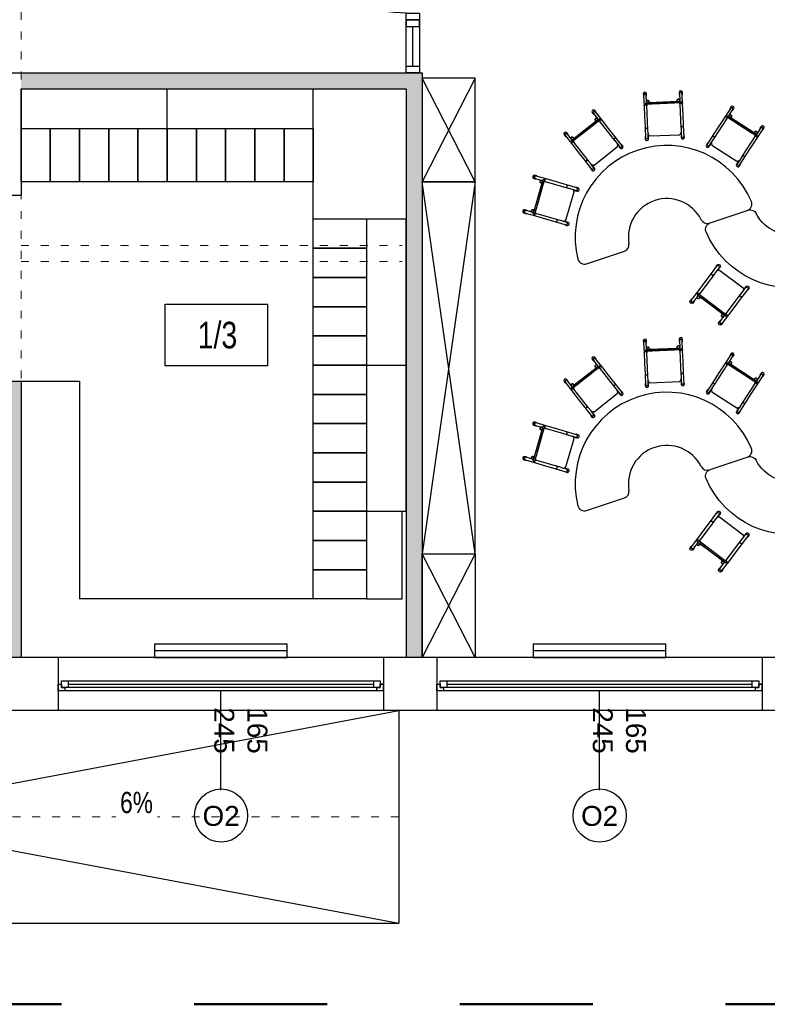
# Model space of a CAD drawing. Header units: millimetres. Extents: x 3698380 to 4312681, y 679670 to 844285.
# Tile 34 of 100: x 3974075 to 3979703, y 709262 to 716673. Entities that reach past the tile are written whole.
import ezdxf
from ezdxf.enums import TextEntityAlignment as Align

# ---------------------------------------------------------------- set-up
doc = ezdxf.new("R2010")
doc.units = ezdxf.units.MM
doc.header["$LTSCALE"] = 10
doc.linetypes.add('1', pattern=[2, 1, -1])
doc.linetypes.add('ACAD_ISO03W100', pattern=[30, 12, -18])
doc.layers.add('0 20 cienka', color=8, linetype='Continuous', lineweight=20)
doc.layers.add('HVAC_zakres_opracowania', color=1, linetype='1', lineweight=50)
for name, color, linetype in [('_wytyczne ele', 6, 'Continuous'), ('A_bloki', 252, 'Continuous'), ('A_kreskowanie', 8, 'Continuous'), ('A_opis', 6, 'Continuous'), ('A_opis_pom', 3, 'Continuous'), ('A_sc_istn', 252, 'Continuous'), ('A_sc_proj', 2, 'Continuous'), ('A_stolarka', 252, 'Continuous'), ('A_wymiary', 1, 'Continuous')]:
    doc.layers.add(name, color=color, linetype=linetype)
doc.styles.get("Standard").update_dxf_attribs({"font": 'arial.ttf'})
doc.styles.add('Strzałki', font='ic-isocp.shx', dxfattribs={"width": 0.8})
doc.linetypes.add('TRACKS', pattern='A,0.15,[130,ltypeshp.shx,S=0.25,R=0,X=0,Y=0],0.15', length=0.3)

# ---------------------------------------------------------------- blocks, each defined once
blk = doc.blocks.new('*U462')
at = {"color": 252}
for p, q in [((-95, 20), (-100, 20)), ((-100, 15), (-97.5, 15)), ((-97.5, 15), (-97.5, 17.5)), ((-97.5, 17.5), (-95, 17.5)), ((-92.5, 17.5), (-97.5, 17.5)), ((-97.5, 17.5), (-97.5, 12.5)), ((-95, 17.5), (-95, 20)), ((140, 20), (-95, 20)), ((-92.5, 12.5), (-92.5, 17.5)), ((137.5, 17.5), (-92.5, 17.5)), ((-92.5, 15), (137.5, 15)), ((142.5, 17.5), (137.5, 17.5)), ((137.5, 17.5), (137.5, 12.5)), ((145, 20), (140, 20)), ((140, 20), (140, 17.5)), ((140, 17.5), (142.5, 17.5)), ((142.5, 17.5), (142.5, 15)), ((142.5, 12.5), (142.5, 17.5)), ((142.5, 15), (145, 15)), ((-97.5, 12.5), (-92.5, 12.5)), ((-92.5, 12.5), (137.5, 12.5)), ((-92.5, 12.5), (137.5, 12.5)), ((137.5, 12.5), (142.5, 12.5))]:
    blk.add_line(p, q, dxfattribs=at)
for points in [[(-100, 20), (-100, 15), (-97.5, 15)], [(145, 20), (145, 14.99), (142.5, 15)]]:
    blk.add_lwpolyline(points, dxfattribs=at)
blk = doc.blocks.new('*U338')
at = {"color": 252}
blk.add_lwpolyline([(75, 0), (0, 0)], dxfattribs=at)
for tag, p in [('S', (30, 5)), ('H', (30, -20))]:
    blk.add_attdef(tag, text='', height=15, dxfattribs=at).set_placement(p, align=Align.CENTER)
blk = doc.blocks.new('jndf')
at = {"layer": 'A_stolarka', "ltscale": 2}
for p, q in [((6685.7, -1555593.7), (6685.7, -1556543.7)), ((6685.7, -1555593.7), (6705.7, -1555593.7)), ((6705.7, -1555593.7), (6705.7, -1556543.7))]:
    blk.add_line(p, q, dxfattribs=at)
for points in [[(5755.7, -1555643.7), (5805.7, -1555643.7), (5805.7, -1555543.7), (5755.7, -1555543.7)], [(6705.7, -1555643.7), (6755.7, -1555643.7), (6755.7, -1555543.7), (6705.7, -1555543.7)]]:
    blk.add_lwpolyline(points, close=True, dxfattribs=at)
blk.add_arc((6705.7, -1555643.7), 900, 180, 270, dxfattribs=at)
blk = doc.blocks.new('Stolik banan - czerwony - wys_ 53 cm-1783507-0 PARTER')
at = {"layer": 'A_bloki'}
for p, q in [((-33.64, 69.19), (-63.82, 69.19)), ((63.79, 69.19), (33.62, 69.19))]:
    blk.add_line(p, q, dxfattribs=at)
for centre, radius, start, end in [((-63.82, 64.19), 5, 90, 184.4808), ((-33.64, 64.19), 5, 8.45652, 90), ((33.62, 64.19), 5, 90, 171.54348), ((63.79, 64.19), 5, 355.5192, 90), ((-0.01, 69.19), 69, 184.4808, 355.5192), ((-0.01, 69.19), 29, 188.45652, 351.54348)]:
    blk.add_arc(centre, radius, start, end, dxfattribs=at)
blk = doc.blocks.new('Krzesełko 38 cm - Czerwony-V99-0 PARTER')
at = {"layer": 'A_bloki'}
for p, q in [((-14.75, 7.01), (-14.75, 5.8)), ((-14.5, 5.8), (-14.5, -1.97)), ((-13.5, 0), (-8.5, 0)), ((-12.5, 1), (-12.5, 5.8)), ((-12.5, 1), (-12.5, 0)), ((-12.25, 5.8), (-12.25, 7.01)), ((-10.5, 0.06), (-10.5, 1)), ((10.5, 0.11), (-10.5, 0.11)), ((-8.5, 0), (8.5, 0)), ((8.5, 0), (13.5, 0)), ((10.5, 1), (10.5, 0.06)), ((12.25, 7.01), (12.25, 5.8)), ((12.5, 5.8), (12.5, 1)), ((12.5, 0), (12.5, 1)), ((14.5, -1.97), (14.5, 5.8)), ((14.75, 5.8), (14.75, 7.01)), ((-14.5, -1.97), (-14.5, -9.97)), ((-13.5, 0), (-13.5, -1)), ((-8.5, -1), (-13.5, -1)), ((-12.5, -1.97), (-12.5, -1)), ((-12.5, -1.05), (-12.5, -1.89)), ((-12.5, -19.79), (-12.5, -1.89)), ((8.5, -1), (-8.5, -1)), ((13.5, -1), (8.5, -1)), ((12.5, -1), (12.5, -1.97)), ((12.5, -1.89), (12.5, -1.05)), ((12.5, -1.89), (12.5, -19.79)), ((13.5, -1), (13.5, 0)), ((14.5, -9.97), (14.5, -1.97)), ((-14.5, -9.97), (-14.5, -17.97)), ((14.5, -17.97), (14.5, -9.97)), ((-14.5, -17.97), (-14.5, -26.94)), ((-12.5, -19.11), (-12.5, -17.97)), ((-12.5, -19.98), (-12.5, -19.79)), ((-12.5, -22.92), (-12.5, -19.98)), ((12.5, -17.97), (12.5, -19.11)), ((12.5, -19.79), (12.5, -19.98)), ((12.5, -19.98), (12.5, -22.92)), ((14.5, -26.94), (14.5, -17.97)), ((-14.75, -25.73), (-14.75, -26.94)), ((-12.5, -26.94), (-12.5, -22.92)), ((-12.25, -26.94), (-12.25, -25.73)), ((-11.14, -24.82), (11.14, -24.82)), ((12.25, -25.73), (12.25, -26.94)), ((12.5, -22.92), (12.5, -26.94)), ((14.75, -26.94), (14.75, -25.73))]:
    blk.add_line(p, q, dxfattribs=at)
at = {"layer": 'A_bloki', "flags": 128}
for points in [[(-12.5, -22.92), (-12.46, -23.34), (-12.32, -23.74), (-12.11, -24.1), (-11.83, -24.41), (-11.49, -24.66)], [(11.49, -24.66), (11.83, -24.41), (12.11, -24.1), (12.32, -23.74), (12.46, -23.34), (12.5, -22.92)]]:
    blk.add_lwpolyline(points, dxfattribs=at)
at = {"layer": 'A_bloki'}
for centre, radius, start, end in [((-11.5, 1), 1, 0, 180), ((-11.5, 1), 1, 135, 180), ((-11.5, 1), 1, 180, 255), ((-11.5, 1), 1, 180, 360), ((-11.5, 1), 1, 30, 120), ((-11.5, 1), 1, 300, 0), ((-11.5, 1), 1, 0, 15), ((11.5, 1), 1, 360, 180), ((11.5, 1), 1, 120, 180), ((11.5, 1), 1, 180, 240), ((11.5, 1), 1, 180, 360), ((11.5, 1), 1, 360, 105), ((11.5, 1), 1, 270, 360), ((-10.5, -1.89), 2, 155.58201, 180), ((10.5, -1.89), 2, 0, 24.41799)]:
    blk.add_arc(centre, radius, start, end, dxfattribs=at)
for centre, major_axis, start_param, end_param in [((-13.5, 7.01), (-1.25, 0), 3.141593, 6.283185), ((13.5, 7.01), (-1.25, 0), 3.141593, 6.283185), ((-13.5, 7.01), (1.25, 0), 3.141593, 3.403392), ((-13.5, 5.8), (1.25, 0), 0, 3.141593), ((-13.5, 5.8), (1.25, 0), 3.141593, 3.77396), ((-13.5, 5.8), (-1, 0), 3.141593, 6.283185), ((-13.5, 5.8), (1.25, 0), 5.650818, 6.283185), ((-13.5, 7.01), (-1.25, 0), 2.879793, 3.141593), ((13.5, 7.01), (1.25, 0), 3.141593, 3.403392), ((13.5, 5.8), (1.25, 0), 0, 3.141593), ((13.5, 5.8), (1.25, 0), 3.141593, 3.77396), ((13.5, 5.8), (-1, 0), 3.141593, 6.283185), ((13.5, 5.8), (1.25, 0), 5.650818, 6.283185), ((13.5, 7.01), (-1.25, 0), 2.879793, 3.141593), ((-13.5, -25.73), (1.25, 0), 2.509225, 3.141593), ((-13.5, -25.73), (1.25, 0), 3.141593, 6.283185), ((-13.5, -26.94), (-1.25, 0), 6.021386, 6.283185), ((-13.5, -26.94), (-1.25, 0), 0, 3.141593), ((-13.5, -25.73), (1.25, 0), 0, 0.632368), ((-13.5, -26.94), (1.25, 0), 0, 0.261799), ((13.5, -25.73), (1.25, 0), 2.509225, 3.141593), ((13.5, -25.73), (1.25, 0), 3.141593, 6.283185), ((13.5, -26.94), (-1.25, 0), 6.100199, 6.283185), ((13.5, -26.94), (-1.25, 0), 0, 3.141593), ((13.5, -25.73), (1.25, 0), 0, 0.632368), ((13.5, -26.94), (1.25, 0), 0, 0.261799)]:
    blk.add_ellipse(centre, major_axis=major_axis, ratio=0.970296, start_param=start_param, end_param=end_param, dxfattribs=at)
for points, knots in [([(-12.5, 1), (-12.5, 1.09), (-12.48, 1.22), (-12.43, 1.38), (-12.38, 1.48), (-12.33, 1.56), (-12.28, 1.63), (-12.24, 1.68), (-12.21, 1.71)], [0, 0, 0, 0, 0.0833333, 0.125, 0.1666667, 0.1875, 0.2083333, 0.25, 0.25, 0.25, 0.25]), ([(-11.76, 0.03), (-11.8, 0.05), (-11.88, 0.07), (-12, 0.13), (-12.09, 0.19), (-12.16, 0.25), (-12.22, 0.31), (-12.3, 0.39), (-12.36, 0.48), (-12.4, 0.56), (-12.43, 0.64), (-12.48, 0.78), (-12.5, 0.91), (-12.5, 1)], [0.5833333, 0.5833333, 0.5833333, 0.5833333, 0.625, 0.6666667, 0.7083333, 0.7291667, 0.75, 0.7916667, 0.8333333, 0.8541667, 0.875, 0.9166667, 1, 1, 1, 1]), ([(-12, 1.87), (-11.96, 1.89), (-11.88, 1.93), (-11.72, 1.98), (-11.5, 2.01), (-11.28, 1.98), (-11.12, 1.93), (-11.04, 1.89), (-11, 1.87)], [0.3333333, 0.3333333, 0.3333333, 0.3333333, 0.375, 0.4166667, 0.5, 0.5833333, 0.625, 0.6666667, 0.6666667, 0.6666667, 0.6666667]), ([(-10.5, 1), (-10.5, 0.91), (-10.52, 0.78), (-10.57, 0.62), (-10.62, 0.52), (-10.67, 0.44), (-10.72, 0.37), (-10.78, 0.31), (-10.84, 0.25), (-10.91, 0.19), (-10.96, 0.16), (-11, 0.13)], [0, 0, 0, 0, 0.0833333, 0.125, 0.1666667, 0.1875, 0.2083333, 0.25, 0.2708333, 0.2916667, 0.3333333, 0.3333333, 0.3333333, 0.3333333]), ([(10.5, 1), (10.5, 1.09), (10.52, 1.22), (10.57, 1.38), (10.62, 1.48), (10.67, 1.56), (10.72, 1.63), (10.78, 1.69), (10.84, 1.75), (10.91, 1.81), (10.96, 1.84), (11, 1.87)], [0, 0, 0, 0, 0.0833333, 0.125, 0.1666667, 0.1875, 0.2083333, 0.25, 0.2708333, 0.2916667, 0.3333333, 0.3333333, 0.3333333, 0.3333333]), ([(11, 0.13), (10.96, 0.16), (10.91, 0.19), (10.84, 0.25), (10.78, 0.31), (10.7, 0.39), (10.64, 0.48), (10.6, 0.56), (10.57, 0.64), (10.52, 0.78), (10.5, 0.91), (10.5, 1)], [0.6666667, 0.6666667, 0.6666667, 0.6666667, 0.7083333, 0.7291667, 0.75, 0.7916667, 0.8333333, 0.8541667, 0.875, 0.9166667, 1, 1, 1, 1]), ([(11.06, 0.03), (11.01, 0.04), (10.83, 0.09), (10.64, 0.11), (10.5, 0.11)], [0.4285714, 0.4285714, 0.4285714, 0.4285714, 0.5714286, 1, 1, 1, 1]), ([(11.5, 2), (11.59, 2), (11.72, 1.98), (11.88, 1.93), (11.96, 1.89), (12, 1.87)], [0.5, 0.5, 0.5, 0.5, 0.5833333, 0.625, 0.6666667, 0.6666667, 0.6666667, 0.6666667]), ([(12.5, 1), (12.5, 0.91), (12.48, 0.78), (12.43, 0.62), (12.38, 0.52), (12.33, 0.44), (12.28, 0.37), (12.22, 0.31), (12.16, 0.25), (12.09, 0.19), (12, 0.13), (11.88, 0.07), (11.72, 0.02), (11.59, 0), (11.5, 0)], [0, 0, 0, 0, 0.0833333, 0.125, 0.1666667, 0.1875, 0.2083333, 0.25, 0.2708333, 0.2916667, 0.3333333, 0.375, 0.4166667, 0.5, 0.5, 0.5, 0.5]), ([(12.21, 1.71), (12.24, 1.68), (12.3, 1.61), (12.36, 1.52), (12.4, 1.44), (12.43, 1.36), (12.48, 1.22), (12.5, 1.09), (12.5, 1)], [0.75, 0.75, 0.75, 0.75, 0.7916667, 0.8333333, 0.8541667, 0.875, 0.9166667, 1, 1, 1, 1]), ([(-14.5, -1.97), (-14.5, -1.9), (-14.48, -1.8), (-14.43, -1.67), (-14.37, -1.58), (-14.3, -1.49), (-14.21, -1.41), (-14.11, -1.35), (-13.97, -1.27), (-13.76, -1.2), (-13.5, -1.18), (-13.24, -1.2), (-13.03, -1.27), (-12.89, -1.35), (-12.79, -1.41), (-12.7, -1.49), (-12.63, -1.58), (-12.57, -1.67), (-12.52, -1.8), (-12.5, -1.9), (-12.5, -1.97)], [0, 0, 0, 0, 0.083333, 0.125, 0.166667, 0.208333, 0.25, 0.291667, 0.333333, 0.416667, 0.5, 0.583333, 0.666667, 0.708333, 0.75, 0.791667, 0.833333, 0.875, 0.916667, 1, 1, 1, 1]), ([(12.5, -1.97), (12.5, -1.9), (12.52, -1.8), (12.57, -1.67), (12.63, -1.58), (12.7, -1.49), (12.79, -1.41), (12.89, -1.35), (13.03, -1.27), (13.24, -1.2), (13.5, -1.18), (13.76, -1.2), (13.97, -1.27), (14.11, -1.35), (14.21, -1.41), (14.3, -1.49), (14.37, -1.58), (14.43, -1.67), (14.48, -1.8), (14.5, -1.9), (14.5, -1.97)], [0, 0, 0, 0, 0.083333, 0.125, 0.166667, 0.208333, 0.25, 0.291667, 0.333333, 0.416667, 0.5, 0.583333, 0.666667, 0.708333, 0.75, 0.791667, 0.833333, 0.875, 0.916667, 1, 1, 1, 1]), ([(-14.5, -17.97), (-14.5, -18.04), (-14.48, -18.14), (-14.43, -18.27), (-14.37, -18.36), (-14.3, -18.44), (-14.21, -18.52), (-14.11, -18.59), (-13.97, -18.67), (-13.76, -18.73), (-13.5, -18.76), (-13.24, -18.73), (-13.03, -18.67), (-12.89, -18.59), (-12.79, -18.52), (-12.7, -18.44), (-12.63, -18.36), (-12.57, -18.27), (-12.52, -18.14), (-12.5, -18.04), (-12.5, -17.97)], [0, 0, 0, 0, 0.083333, 0.125, 0.166667, 0.208333, 0.25, 0.291667, 0.333333, 0.416667, 0.5, 0.583333, 0.666667, 0.708333, 0.75, 0.791667, 0.833333, 0.875, 0.916667, 1, 1, 1, 1]), ([(12.5, -17.97), (12.5, -18.04), (12.52, -18.14), (12.57, -18.27), (12.63, -18.36), (12.7, -18.44), (12.79, -18.52), (12.89, -18.59), (13.03, -18.67), (13.24, -18.73), (13.5, -18.76), (13.76, -18.73), (13.97, -18.67), (14.11, -18.59), (14.21, -18.52), (14.3, -18.44), (14.37, -18.36), (14.43, -18.27), (14.48, -18.14), (14.5, -18.04), (14.5, -17.97)], [0, 0, 0, 0, 0.083333, 0.125, 0.166667, 0.208333, 0.25, 0.291667, 0.333333, 0.416667, 0.5, 0.583333, 0.666667, 0.708333, 0.75, 0.791667, 0.833333, 0.875, 0.916667, 1, 1, 1, 1]), ([(-11.57, -24.61), (-11.57, -24.61), (-11.58, -24.6), (-11.6, -24.59), (-11.61, -24.58), (-11.63, -24.57), (-11.64, -24.56), (-11.66, -24.55), (-11.67, -24.54), (-11.68, -24.53), (-11.7, -24.52), (-11.71, -24.51), (-11.73, -24.5), (-11.74, -24.49), (-11.76, -24.47), (-11.79, -24.45), (-11.82, -24.42), (-11.86, -24.39), (-11.91, -24.34), (-11.94, -24.31), (-11.96, -24.29)], [0, 0, 0, 0, 0.071429, 0.107143, 0.142857, 0.178571, 0.214286, 0.25, 0.285714, 0.321429, 0.357143, 0.392857, 0.428571, 0.464286, 0.5, 0.571429, 0.642857, 0.714286, 0.857143, 1, 1, 1, 1]), ([(-11.49, -24.66), (-11.46, -24.67), (-11.43, -24.69), (-11.39, -24.71), (-11.36, -24.72), (-11.35, -24.73), (-11.33, -24.74), (-11.31, -24.75), (-11.29, -24.76), (-11.28, -24.76), (-11.26, -24.77), (-11.24, -24.78), (-11.23, -24.78), (-11.21, -24.79), (-11.19, -24.8), (-11.18, -24.8), (-11.16, -24.81), (-11.15, -24.81), (-11.15, -24.81), (-11.14, -24.82), (-11.14, -24.82), (-11.14, -24.82), (-11.14, -24.81)], [0, 0, 0, 0, 0.1428571, 0.2142857, 0.25, 0.2857143, 0.3214286, 0.3571429, 0.3928571, 0.4285714, 0.4642857, 0.5, 0.5357143, 0.5714286, 0.6071429, 0.6428571, 0.6785714, 0.7142857, 0.75, 0.7857143, 0.8214286, 0.8571429, 0.8571429, 0.8571429, 0.8571429]), ([(11.14, -24.81), (11.14, -24.82), (11.14, -24.82), (11.14, -24.82), (11.15, -24.81), (11.15, -24.81), (11.16, -24.81), (11.18, -24.8), (11.19, -24.8), (11.21, -24.79), (11.23, -24.78), (11.24, -24.78), (11.26, -24.77), (11.28, -24.76), (11.29, -24.76), (11.31, -24.75), (11.33, -24.74), (11.35, -24.73), (11.36, -24.72), (11.39, -24.71), (11.43, -24.69), (11.46, -24.67), (11.49, -24.66)], [0.1428571, 0.1428571, 0.1428571, 0.1428571, 0.1785714, 0.2142857, 0.25, 0.2857143, 0.3214286, 0.3571429, 0.3928571, 0.4285714, 0.4642857, 0.5, 0.5357143, 0.5714286, 0.6071429, 0.6428571, 0.6785714, 0.7142857, 0.75, 0.7857143, 0.8571429, 1, 1, 1, 1]), ([(11.96, -24.29), (11.94, -24.31), (11.91, -24.34), (11.86, -24.39), (11.82, -24.42), (11.79, -24.45), (11.76, -24.47), (11.74, -24.49), (11.73, -24.5), (11.71, -24.51), (11.7, -24.52), (11.68, -24.53), (11.67, -24.54), (11.66, -24.55), (11.64, -24.56), (11.63, -24.57), (11.61, -24.58), (11.6, -24.59), (11.58, -24.6), (11.57, -24.61), (11.57, -24.61)], [0, 0, 0, 0, 0.142857, 0.285714, 0.357143, 0.428571, 0.5, 0.535714, 0.571429, 0.607143, 0.642857, 0.678571, 0.714286, 0.75, 0.785714, 0.821429, 0.857143, 0.892857, 0.928571, 1, 1, 1, 1])]:
    blk.add_open_spline(points, degree=3, knots=knots, dxfattribs=at)
for points in [[(-10.5, 0.11), (-10.55, 0.11), (-10.64, 0.11), (-10.78, 0.09), (-10.92, 0.07), (-11.01, 0.04), (-11.06, 0.03)], [(-10.79, 1.71), (-10.76, 1.68), (-10.7, 1.61), (-10.66, 1.54), (-10.63, 1.5)], [(-10.53, 1.26), (-10.51, 1.18), (-10.5, 1.09), (-10.5, 1)]]:
    blk.add_open_spline(points, degree=3, dxfattribs=at)
blk = doc.blocks.new('CFU')
at = {"layer": 'A_bloki'}
for p, q in [((64155.5, -676318), (64555.5, -675538)), ((64155.5, -675538), (64555.5, -676318))]:
    blk.add_line(p, q, dxfattribs=at)
blk.add_lwpolyline([(64555.5, -676318), (64155.5, -676318), (64155.5, -675538), (64555.5, -675538)], close=True, dxfattribs=at)
blk = doc.blocks.new('NJIOVGYGV')
at = {"layer": 'A_bloki'}
for p, q in [((64155.5, -679118), (64555.5, -676318)), ((64155.5, -676318), (64555.5, -679118))]:
    blk.add_line(p, q, dxfattribs=at)
blk.add_lwpolyline([(64155.5, -676318), (64555.5, -676318), (64555.5, -679118), (64155.5, -679118)], close=True, dxfattribs=at)
blk = doc.blocks.new('d')
at = {"layer": 'A_kreskowanie', "ltscale": 2}
h = blk.add_hatch(color=252, dxfattribs=at)
h.dxf.hatch_style = 1
h.paths.add_polyline_path([(3731432.76, 791007.02), (3731312.76, 791007.02), (3731312.76, 789647.02), (3731432.76, 789647.02)])
h.paths.add_polyline_path([(3732874.74, 789327.02), (3732874.74, 789347.02), (3731432.76, 789347.02), (3731432.76, 789227.02), (3732874.74, 789227.02)])
h.paths.add_polyline_path([(3732754.74, 789227.02), (3732634.74, 789227.02), (3732634.74, 789127.02), (3732754.74, 789127.02)])
h.paths.add_polyline_path([(3734281.53, 789347.02), (3733874.74, 789347.02), (3733874.74, 789227.02), (3734281.53, 789227.02)])
h.paths.add_polyline_path([(3734161.53, 791007.02), (3734041.53, 791007.02), (3734041.53, 790927.02), (3734041.53, 790357.02), (3734041.53, 789347.02), (3734161.53, 789347.02)])
h.paths.add_polyline_path([(3736381.9, 791007.02), (3736261.9, 791007.02), (3736261.9, 789347.02), (3735463.65, 789347.02), (3735314.74, 789347.02), (3735314.74, 789227.02), (3736381.9, 789227.02)])
h.paths.add_polyline_path([(3735583.65, 789227.02), (3735463.65, 789227.02), (3735463.65, 787727.02), (3735583.65, 787727.02)])
h.paths.add_polyline_path([(3732754.74, 788122.56), (3732634.74, 788122.56), (3732634.74, 787727.02), (3732754.74, 787727.02)])
h.paths.add_polyline_path([(3731432.76, 789527.02), (3731312.76, 789527.02), (3731312.76, 787727.02), (3731432.76, 787727.02)])
h.paths.add_polyline_path([(3730049.12, 787727.02), (3729235.08, 787727.02), (3729235.08, 787627.02), (3729285.08, 787627.02), (3729285.08, 787527.02, 0.0278424), (3729290.65, 787427.02), (3730049.12, 787427.02)])
h.paths.add_polyline_path([(3729285.08, 787527.02), (3729235.08, 787527.02), (3729235.08, 787427.02), (3729290.65, 787427.02, -0.0278424)], flags=17)
h.paths.add_polyline_path([(3729285.08, 787627.02), (3729235.08, 787627.02), (3729235.08, 787527.02), (3729285.08, 787527.02)], flags=17)
h.paths.add_polyline_path([(3729114.74, 784607.02), (3728714.74, 784607.02), (3728714.74, 783607.02), (3729114.74, 783607.02)])
h.paths.add_polyline_path([(3729220.66, 783607.02), (3729114.74, 783607.02), (3729114.74, 783487.02), (3729220.66, 783487.02)])
h.paths.add_polyline_path([(3729309.74, 783607.02), (3729220.66, 783607.02), (3729220.66, 783487.02), (3729309.74, 783487.02)])
h.paths.add_polyline_path([(3732204.74, 783607.02), (3730709.74, 783607.02), (3730709.74, 783487.02), (3732204.74, 783487.02)])
h.paths.add_polyline_path([(3732324.74, 783707.02), (3732204.74, 783707.02), (3732204.74, 781627.02), (3732324.74, 781627.02)])
h.paths.add_polyline_path([(3735344.74, 786027.02), (3735224.74, 786027.02), (3732324.74, 786027.02), (3732324.74, 785907.02), (3735224.74, 785907.02), (3735224.74, 781627.02), (3735344.74, 781627.02)])
h.paths.add_polyline_path([(3744114.74, 791127.02), (3735314.74, 791127.02), (3735314.74, 791007.02), (3744114.74, 791007.02)])
h.paths.add_polyline_path([(3740100.05, 791007.02), (3739980.05, 791007.02), (3739980.05, 787727.02), (3740100.05, 787727.02)])
h.paths.add_polyline_path([(3742214.74, 791007.02), (3742094.74, 791007.02), (3742094.74, 787727.02), (3742214.74, 787727.02)])
h.paths.add_polyline_path([(3727024.74, 793327.02), (3726904.74, 793327.02), (3726904.74, 789127.02), (3727024.74, 789127.02)])
at = {"layer": '0 20 cienka', "color": 252, "linetype": 'ACAD_ISO03W100', "ltscale": 0.5}
blk.add_line((3730909.74, 780427.02), (3735169.87, 780427.02), dxfattribs=at)
for points in [[(3732324.74, 781627.02), (3732324.74, 787427.02)], [(3732324.74, 784727.02), (3735194.74, 784727.02)], [(3732324.74, 784607.02), (3735194.74, 784607.02)]]:
    blk.add_lwpolyline(points, dxfattribs=at)
at = {"layer": 'A_bloki', "color": 252, "linetype": 'Continuous'}
for p, q in [((3732324.74, 785607.02), (3732324.74, 785907.02)), ((3733424.74, 785607.02), (3733424.74, 785907.02)), ((3733424.74, 785607.02), (3733424.74, 785907.02)), ((3734524.74, 784846.58), (3734524.74, 785907.02)), ((3734924.74, 784927.02), (3735224.74, 784927.02)), ((3734924.74, 784927.02), (3735224.74, 784927.02)), ((3734924.74, 783827.02), (3735224.74, 783827.02)), ((3734924.74, 783827.02), (3735224.74, 783827.02)), ((3734924.74, 783827.02), (3735224.74, 783827.02)), ((3734924.74, 783827.02), (3735224.74, 783827.02)), ((3734924.74, 783827.02), (3735224.74, 783827.02)), ((3732324.74, 783707.02), (3732764.74, 783707.02)), ((3734924.74, 782727.02), (3735224.74, 782727.02)), ((3734924.74, 782727.02), (3735224.74, 782727.02)), ((3734924.74, 782727.02), (3735224.74, 782727.02)), ((3734524.74, 782067.02), (3732764.74, 782067.02)), ((3734924.74, 782067.02), (3735194.74, 782067.02))]:
    blk.add_line(p, q, dxfattribs=at)
for points in [[(3732324.74, 785207.02), (3732324.74, 785607.02), (3732544.74, 785607.02), (3732544.74, 785207.02)], [(3732544.74, 785207.02), (3732544.74, 785607.02), (3732764.74, 785607.02), (3732764.74, 785207.02)], [(3732764.74, 785207.02), (3732764.74, 785607.02), (3732984.74, 785607.02), (3732984.74, 785207.02)], [(3732984.74, 785207.02), (3732984.74, 785607.02), (3733204.74, 785607.02), (3733204.74, 785207.02)], [(3733204.74, 785207.02), (3733204.74, 785607.02), (3733424.74, 785607.02), (3733424.74, 785207.02)], [(3733424.74, 785207.02), (3733424.74, 785607.02), (3733644.74, 785607.02), (3733644.74, 785207.02)], [(3733644.74, 785207.02), (3733644.74, 785607.02), (3733864.74, 785607.02), (3733864.74, 785207.02)], [(3733864.74, 785207.02), (3733864.74, 785607.02), (3734084.74, 785607.02), (3734084.74, 785207.02)], [(3734084.74, 785207.02), (3734084.74, 785607.02), (3734304.74, 785607.02), (3734304.74, 785207.02)], [(3734304.74, 785207.02), (3734304.74, 785607.02), (3734524.74, 785607.02), (3734524.74, 785207.02)], [(3734524.74, 784927.02), (3734924.74, 784927.02), (3734924.74, 784707.02), (3734524.74, 784707.02)], [(3734524.74, 784707.02), (3734924.74, 784707.02), (3734924.74, 784487.02), (3734524.74, 784487.02)], [(3734524.74, 784487.02), (3734924.74, 784487.02), (3734924.74, 784267.02), (3734524.74, 784267.02)], [(3734524.74, 784267.02), (3734924.74, 784267.02), (3734924.74, 784047.02), (3734524.74, 784047.02)], [(3734524.74, 784047.02), (3734924.74, 784047.02), (3734924.74, 783827.02), (3734524.74, 783827.02)], [(3734524.74, 783827.02), (3734924.74, 783827.02), (3734924.74, 783607.02), (3734524.74, 783607.02)], [(3734524.74, 783607.02), (3734924.74, 783607.02), (3734924.74, 783387.02), (3734524.74, 783387.02)], [(3734524.74, 783387.02), (3734924.74, 783387.02), (3734924.74, 783167.02), (3734524.74, 783167.02)], [(3734524.74, 783167.02), (3734924.74, 783167.02), (3734924.74, 782947.02), (3734524.74, 782947.02)], [(3734524.74, 782947.02), (3734924.74, 782947.02), (3734924.74, 782727.02), (3734524.74, 782727.02)], [(3734524.74, 782727.02), (3734924.74, 782727.02), (3734924.74, 782507.02), (3734524.74, 782507.02)], [(3734524.74, 782507.02), (3734924.74, 782507.02), (3734924.74, 782287.02), (3734524.74, 782287.02)], [(3734524.74, 782287.02), (3734924.74, 782287.02), (3734924.74, 782067.02), (3734524.74, 782067.02)]]:
    blk.add_lwpolyline(points, close=True, dxfattribs=at)
for points in [[(3735224.74, 783827.02), (3735224.74, 784927.02)], [(3735224.74, 782727.02), (3735224.74, 783827.02)], [(3732764.74, 783707.02), (3732764.74, 782067.02)], [(3735194.74, 782067.02), (3735194.74, 782727.02)]]:
    blk.add_lwpolyline(points, dxfattribs=at)
at = {"layer": 'A_opis_pom', "color": 252, "ltscale": 2}
blk.add_lwpolyline([(3733410.74, 784286.87), (3734179.67, 784286.87), (3734179.67, 783821.45), (3733410.74, 783821.45)], close=True, dxfattribs=at)
at = {"layer": 'A_sc_istn', "color": 252}
for points in [[(3734329.74, 781727.02), (3733329.74, 781727.02), (3733329.74, 781627.02), (3734329.74, 781627.02)], [(3737179.74, 781727.02), (3736179.74, 781727.02), (3736179.74, 781627.02), (3737179.74, 781627.02)]]:
    blk.add_lwpolyline(points, close=True, dxfattribs=at)
at = {"layer": 'A_sc_istn', "color": 252, "linetype": 'TRACKS', "ltscale": 20}
for points in [[(3734329.74, 781677.02), (3733329.74, 781677.02)], [(3737179.74, 781677.02), (3736179.74, 781677.02)]]:
    blk.add_lwpolyline(points, dxfattribs=at)
at = {"layer": 'A_sc_istn', "color": 252}
for points in [[(3748199.74, 781627.02), (3730709.74, 781627.02)], [(3732604.74, 781627.02), (3732604.74, 781227.02)], [(3735054.74, 781627.02), (3735054.74, 781227.02)], [(3735454.74, 781627.02), (3735454.74, 781227.02)], [(3737904.74, 781627.02), (3737904.74, 781227.02)], [(3748199.74, 781227.02), (3730709.74, 781227.02)]]:
    blk.add_lwpolyline(points, dxfattribs=at)
for centre in [(3733831.05, 780437.26), (3736681.05, 780437.26)]:
    blk.add_circle(centre, 200, dxfattribs=at)
at = {"layer": 'A_sc_proj', "color": 252, "ltscale": 2}
for p, q in [((3732204.74, 786027.02), (3735344.74, 786027.02)), ((3735224.74, 786027.02), (3735344.74, 786027.02)), ((3732324.74, 785907.02), (3735224.74, 785907.02)), ((3732204.74, 785107.02), (3732324.74, 785107.02)), ((3732204.74, 783707.02), (3732324.74, 783707.02))]:
    blk.add_line(p, q, dxfattribs=at)
for points in [[(3735344.74, 786027.02), (3735344.74, 781627.02)], [(3732324.74, 785907.02), (3732324.74, 785107.02)], [(3735224.74, 785907.02), (3735224.74, 781627.02)], [(3732324.74, 783707.02), (3732324.74, 781627.02)]]:
    blk.add_lwpolyline(points, dxfattribs=at)
at = {"layer": 'A_stolarka', "color": 252, "ltscale": 2}
blk.add_line((3735274.74, 786077.02), (3735274.74, 786377.02), dxfattribs=at)
at = {"layer": 'A_stolarka', "color": 252}
for p, q in [((3730909.74, 780427.02), (3735169.87, 781227.02)), ((3735169.87, 781227.02), (3735169.87, 779627.02)), ((3730909.74, 780427.02), (3735169.87, 779627.02)), ((3729009.74, 779627.02), (3735169.87, 779627.02))]:
    blk.add_line(p, q, dxfattribs=at)
at = {"layer": 'A_stolarka', "color": 252, "ltscale": 2}
for points in [[(3735224.74, 786427.02), (3735224.74, 786377.02), (3735324.74, 786377.02), (3735324.74, 786427.02)], [(3735324.74, 786427.02), (3735324.74, 786027.02), (3735224.74, 786027.02), (3735224.74, 786427.02)], [(3735224.74, 786027.02), (3735224.74, 786077.02), (3735324.74, 786077.02), (3735324.74, 786027.02)]]:
    blk.add_lwpolyline(points, close=True, dxfattribs=at)
at = {"layer": 'A_bloki', "color": 252, "xscale": -1}
for name in ['CFU', 'NJIOVGYGV']:
    blk.add_blockref(name, (3799900.25, 1461524.98), dxfattribs=at)
at = {"layer": 'A_bloki', "color": 252}
for name, p, xscale, yscale, zscale, rotation in [('Krzesełko 38 cm - Czerwony-V99-0 PARTER', (3737159.85, 785804.59), 10, 10, 10, 2.530423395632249), ('Krzesełko 38 cm - Czerwony-V99-0 PARTER', (3736572.68, 785597.06), 9.999999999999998, 9.999999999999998, 9.999999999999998, 38.18098036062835), ('Krzesełko 38 cm - Czerwony-V99-0 PARTER', (3737755.4, 785631.12), 10, 10, 10, 327.0319375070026), ('Stolik banan - czerwony - wys_ 53 cm-1783507-0 PARTER', (3736969.19, 785447.3), 10.00000000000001, 10.00000000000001, 10.00000000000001, 198.3487556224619), ('Stolik banan - czerwony - wys_ 53 cm-1783507-0 PARTER', (3738335.71, 784442.52), -9.999999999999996, 9.999999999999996, 9.999999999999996, 18.34875562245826), ('Krzesełko 38 cm - Czerwony-V99-0 PARTER', (3736218.61, 785094.51), 9.999999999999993, 9.999999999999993, 9.999999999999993, 73.72347286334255), ('Krzesełko 38 cm - Czerwony-V99-0 PARTER', (3737523.06, 784276.85), -10, 10, 10, 142.9740383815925), ('Krzesełko 38 cm - Czerwony-V99-0 PARTER', (3737159.85, 783947.1), 10, 10, 10, 2.530423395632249), ('Krzesełko 38 cm - Czerwony-V99-0 PARTER', (3736572.68, 783739.57), 9.999999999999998, 9.999999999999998, 9.999999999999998, 38.18098036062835), ('Krzesełko 38 cm - Czerwony-V99-0 PARTER', (3737755.4, 783773.63), 10, 10, 10, 327.0319375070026), ('Stolik banan - czerwony - wys_ 53 cm-1783507-0 PARTER', (3736969.19, 783589.81), 10.00000000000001, 10.00000000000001, 10.00000000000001, 198.3487556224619), ('Stolik banan - czerwony - wys_ 53 cm-1783507-0 PARTER', (3738335.71, 782585.02), -9.999999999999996, 9.999999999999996, 9.999999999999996, 18.34875562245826), ('Krzesełko 38 cm - Czerwony-V99-0 PARTER', (3736218.61, 783237.01), 9.999999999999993, 9.999999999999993, 9.999999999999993, 73.72347286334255), ('Krzesełko 38 cm - Czerwony-V99-0 PARTER', (3737523.06, 782419.36), -10, 10, 10, 142.9740383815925)]:
    blk.add_blockref(name, p, dxfattribs=dict(at, xscale=xscale, yscale=yscale, zscale=zscale, rotation=rotation))
at = {"layer": 'A_bloki', "color": 252, "rotation": 180}
blk.add_blockref('CFU', (3799900.25, 106089.06), dxfattribs=at)
at = {"layer": 'A_sc_istn', "color": 252, "xscale": -10, "yscale": 10, "zscale": 10, "rotation": 180}
for p in [(3733604.74, 781576.99), (3736454.74, 781576.99)]:
    blk.add_blockref('*U462', p, dxfattribs=at)
at = {"layer": 'A_sc_istn', "color": 252, "linetype": 'ACAD_ISO03W100'}
ref = blk.add_blockref('*U338', (3733829.74, 781377), dxfattribs=dict(at, xscale=-10, yscale=10, zscale=10, rotation=90))
ref.add_attrib('S', '245', dxfattribs={"layer": '0', "color": 252, "height": 150, "rotation": 270}).set_placement((3733779.74, 781077), align=Align.CENTER)
ref.add_attrib('H', '165', dxfattribs={"layer": '0', "color": 252, "height": 150, "rotation": 270}).set_placement((3734029.74, 781077), align=Align.CENTER)
ref = blk.add_blockref('*U338', (3736679.74, 781377), dxfattribs=dict(at, xscale=-10, yscale=10, zscale=10, rotation=90))
ref.add_attrib('S', '245', dxfattribs={"layer": '0', "color": 252, "height": 150, "rotation": 270}).set_placement((3736629.74, 781077), align=Align.CENTER)
ref.add_attrib('H', '165', dxfattribs={"layer": '0', "color": 252, "height": 150, "rotation": 270}).set_placement((3736879.74, 781077), align=Align.CENTER)
at = {"layer": 'A_stolarka', "color": 252, "xscale": -1, "rotation": 270}
blk.add_blockref('jndf', (5290868.49, 780671.29), dxfattribs=at)
at = {"layer": 'A_sc_istn', "color": 252, "char_height": 300, "attachment_point": 7}
for insert in [(3733691.34, 780357.3), (3736541.34, 780357.3)]:
    blk.add_mtext_dynamic_manual_height_columns('{\\H0.5x;O2}', width=232.5953, gutter_width=12.5, heights=[0], dxfattribs=dict(at, insert=insert))
at = {"layer": 'A_opis', "color": 252, "insert": (3733194.36, 780534.24), "char_height": 160, "attachment_point": 5, "style": 'Strzałki', "bg_fill": 3, "box_fill_scale": 1.2, "bg_fill_color": 256, "bg_fill_transparency": 3932682}
blk.add_mtext('6%', dxfattribs=at)
at = {"layer": 'A_opis_pom', "color": 252, "insert": (3733803.73, 784051.7), "char_height": 200, "attachment_point": 5, "style": 'Strzałki', "bg_fill": 3, "box_fill_scale": 1.2, "bg_fill_color": 256, "bg_fill_transparency": 10554628}
blk.add_mtext('1/3', dxfattribs=at)
blk = doc.blocks.new('A$C77EF4F1D')
at = {"layer": 'HVAC_zakres_opracowania', "color": 2, "ltscale": 100}
blk.add_line((-1085.3, -14310.6), (16739.2, -14310.6), dxfattribs=at)

msp = doc.modelspace()

# ---------------------------------------------------------------- block references
at = {"layer": 'A_wymiary'}
msp.add_blockref('d', (241760.1, -69754.1), dxfattribs=at)

# ---------------------------------------------------------------- next in the draw order: block references
at = {"layer": '_wytyczne ele', "color": 2, "ltscale": 2}
msp.add_blockref('A$C77EF4F1D', (3970474.9, 723572.9), dxfattribs=at)

doc.saveas('drawing.dxf')
